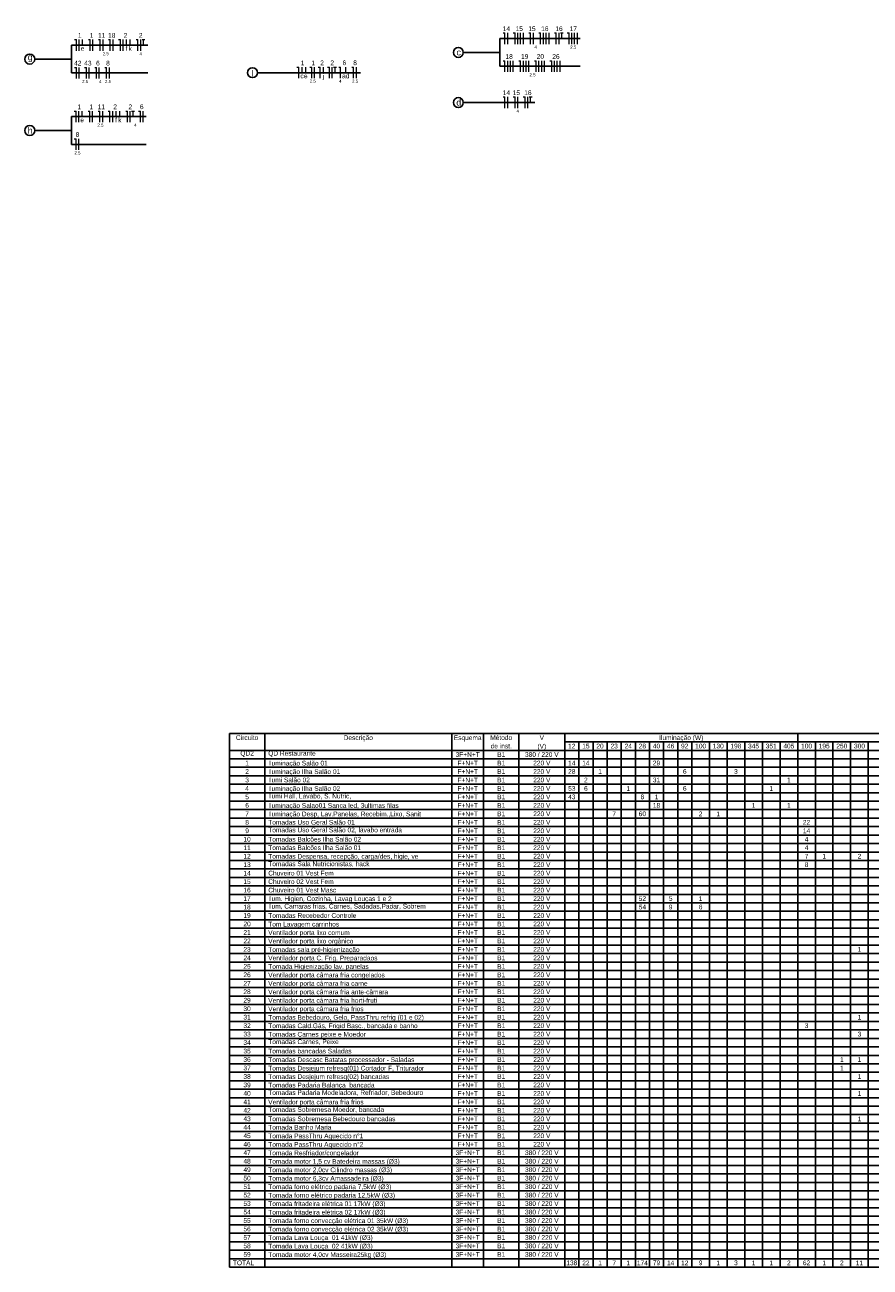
# Model space of a CAD drawing. Header units: millimetres. Extents: x 7 to 269, y 1 to 169.
# Tile 94 of 115: x 91 to 110, y 1 to 29. Entities that reach past the tile are written whole.
import ezdxf

# ---------------------------------------------------------------- set-up
doc = ezdxf.new("R2010")
doc.units = ezdxf.units.MM
doc.header["$MEASUREMENT"] = 0
for name, color, linetype, lineweight in [('Fiação - Marco Polo', 3, 'Continuous', 9), ('Layout 01 - Marco Polo', 152, 'Continuous', 25), ('Linha de Chamada - Marco Polo', 1, 'Continuous', 25), ('Textos - Marco Polo', 143, 'Continuous', 25)]:
    doc.layers.add(name, color=color, linetype=linetype, lineweight=lineweight)
doc.styles.add('Arial', font='arial.ttf')

msp = doc.modelspace()

# ---------------------------------------------------------------- linework, layer by layer
at = {"layer": 'Fiação - Marco Polo'}
for p, q in [((101.633, 28.916), (101.675, 28.916)), ((101.675, 28.666), (101.675, 28.916)), ((101.738, 28.666), (101.738, 28.916)), ((101.86, 28.916), (101.901, 28.916)), ((101.901, 28.666), (101.901, 28.916)), ((101.964, 28.666), (101.964, 28.916)), ((102.026, 28.666), (102.026, 28.916)), ((102.089, 28.666), (102.089, 28.916)), ((102.211, 28.916), (102.252, 28.916)), ((102.252, 28.666), (102.252, 28.916)), ((102.315, 28.666), (102.315, 28.916)), ((102.437, 28.916), (102.478, 28.916)), ((102.478, 28.666), (102.478, 28.916)), ((102.541, 28.666), (102.541, 28.916)), ((102.603, 28.666), (102.603, 28.916)), ((102.666, 28.666), (102.666, 28.916)), ((102.788, 28.916), (102.83, 28.916)), ((102.83, 28.666), (102.83, 28.916)), ((102.892, 28.666), (102.892, 28.916)), ((102.921, 28.916), (102.988, 28.916)), ((102.955, 28.791), (102.955, 28.916)), ((103.077, 28.916), (103.118, 28.916)), ((103.118, 28.666), (103.118, 28.916)), ((103.181, 28.666), (103.181, 28.916)), ((103.243, 28.666), (103.243, 28.916)), ((103.306, 28.666), (103.306, 28.916)), ((91.99, 28.766), (92.032, 28.766)), ((92.032, 28.516), (92.032, 28.766)), ((92.095, 28.516), (92.095, 28.766)), ((92.168, 28.641), (92.168, 28.766)), ((92.301, 28.766), (92.343, 28.766)), ((92.343, 28.516), (92.343, 28.766)), ((92.405, 28.516), (92.405, 28.766)), ((92.527, 28.766), (92.569, 28.766)), ((92.569, 28.516), (92.569, 28.766)), ((92.632, 28.516), (92.632, 28.766)), ((92.754, 28.766), (92.795, 28.766)), ((92.795, 28.516), (92.795, 28.766)), ((92.858, 28.516), (92.858, 28.766)), ((92.98, 28.766), (93.021, 28.766)), ((93.021, 28.516), (93.021, 28.766)), ((93.084, 28.516), (93.084, 28.766)), ((93.157, 28.641), (93.157, 28.766)), ((93.242, 28.641), (93.242, 28.766)), ((93.375, 28.766), (93.417, 28.766)), ((93.417, 28.516), (93.417, 28.766)), ((93.479, 28.516), (93.479, 28.766)), ((93.509, 28.766), (93.575, 28.766)), ((93.542, 28.641), (93.542, 28.766)), ((101.633, 28.291), (101.675, 28.291)), ((101.675, 28.041), (101.675, 28.291)), ((101.738, 28.041), (101.738, 28.291)), ((101.8, 28.041), (101.8, 28.291)), ((101.863, 28.041), (101.863, 28.291)), ((101.985, 28.291), (102.026, 28.291)), ((102.026, 28.041), (102.026, 28.291)), ((102.089, 28.041), (102.089, 28.291)), ((102.151, 28.041), (102.151, 28.291)), ((102.214, 28.041), (102.214, 28.291)), ((102.336, 28.291), (102.377, 28.291)), ((102.377, 28.041), (102.377, 28.291)), ((102.44, 28.041), (102.44, 28.291)), ((102.502, 28.041), (102.502, 28.291)), ((102.565, 28.041), (102.565, 28.291)), ((102.687, 28.291), (102.728, 28.291)), ((102.728, 28.041), (102.728, 28.291)), ((102.791, 28.041), (102.791, 28.291)), ((102.853, 28.041), (102.853, 28.291)), ((102.916, 28.041), (102.916, 28.291)), ((91.99, 28.141), (92.032, 28.141)), ((92.032, 27.891), (92.032, 28.141)), ((92.095, 27.891), (92.095, 28.141)), ((92.217, 28.141), (92.258, 28.141)), ((92.258, 27.891), (92.258, 28.141)), ((92.321, 27.891), (92.321, 28.141)), ((92.443, 28.141), (92.484, 28.141)), ((92.484, 27.891), (92.484, 28.141)), ((92.547, 27.891), (92.547, 28.141)), ((92.669, 28.141), (92.711, 28.141)), ((92.711, 27.891), (92.711, 28.141)), ((92.773, 27.891), (92.773, 28.141)), ((96.993, 28.148), (97.034, 28.148)), ((97.034, 27.898), (97.034, 28.148)), ((97.108, 28.023), (97.108, 28.148)), ((97.193, 28.023), (97.193, 28.148)), ((97.287, 28.148), (97.329, 28.148)), ((97.329, 27.898), (97.329, 28.148)), ((97.391, 27.898), (97.391, 28.148)), ((97.475, 28.148), (97.516, 28.148)), ((97.516, 27.898), (97.516, 28.148)), ((97.59, 28.023), (97.59, 28.148)), ((97.684, 28.148), (97.726, 28.148)), ((97.726, 27.898), (97.726, 28.148)), ((97.788, 27.898), (97.788, 28.148)), ((97.818, 28.148), (97.884, 28.148)), ((97.851, 28.023), (97.851, 28.148)), ((97.934, 28.148), (97.976, 28.148)), ((97.976, 27.898), (97.976, 28.148)), ((98.092, 28.023), (98.092, 28.148)), ((98.229, 28.148), (98.27, 28.148)), ((98.27, 27.898), (98.27, 28.148)), ((98.333, 27.898), (98.333, 28.148)), ((101.633, 27.476), (101.675, 27.476)), ((101.675, 27.226), (101.675, 27.476)), ((101.738, 27.226), (101.738, 27.476)), ((101.86, 27.476), (101.901, 27.476)), ((101.901, 27.226), (101.901, 27.476)), ((101.964, 27.226), (101.964, 27.476)), ((102.086, 27.476), (102.127, 27.476)), ((102.127, 27.226), (102.127, 27.476)), ((102.19, 27.226), (102.19, 27.476)), ((102.219, 27.476), (102.286, 27.476)), ((102.252, 27.351), (102.252, 27.476)), ((91.982, 27.159), (92.024, 27.159)), ((92.024, 26.909), (92.024, 27.159)), ((92.086, 26.909), (92.086, 27.159)), ((92.16, 27.034), (92.16, 27.159)), ((92.293, 27.159), (92.335, 27.159)), ((92.335, 26.909), (92.335, 27.159)), ((92.397, 26.909), (92.397, 27.159)), ((92.519, 27.159), (92.561, 27.159)), ((92.561, 26.909), (92.561, 27.159)), ((92.623, 26.909), (92.623, 27.159)), ((92.745, 27.159), (92.787, 27.159)), ((92.787, 26.909), (92.787, 27.159)), ((92.849, 26.909), (92.849, 27.159)), ((92.923, 27.034), (92.923, 27.159)), ((93.008, 27.034), (93.008, 27.159)), ((93.141, 27.159), (93.182, 27.159)), ((93.182, 26.909), (93.182, 27.159)), ((93.245, 26.909), (93.245, 27.159)), ((93.274, 27.159), (93.341, 27.159)), ((93.307, 27.034), (93.307, 27.159)), ((93.429, 27.159), (93.471, 27.159)), ((93.471, 26.909), (93.471, 27.159)), ((93.533, 26.909), (93.533, 27.159)), ((91.982, 26.534), (92.024, 26.534)), ((92.024, 26.284), (92.024, 26.534)), ((92.086, 26.284), (92.086, 26.534))]:
    msp.add_line(p, q, dxfattribs=at)
at = {"layer": 'Layout 01 - Marco Polo', "linetype": 'Continuous'}
for p, q in [((95.475, 13.158), (128.833, 13.158)), ((95.475, 13.158), (95.475, 1.339)), ((96.269, 13.158), (96.269, 1.339)), ((100.479, 13.158), (100.479, 1.339)), ((101.193, 13.158), (101.193, 1.339)), ((101.988, 13.158), (101.988, 1.339)), ((103.02, 13.158), (103.02, 1.339)), ((108.262, 13.158), (108.262, 1.339)), ((103.02, 12.967), (108.262, 12.967)), ((103.338, 12.967), (103.338, 1.339)), ((103.656, 12.967), (103.656, 1.339)), ((103.973, 12.967), (103.973, 1.339)), ((104.291, 12.967), (104.291, 1.339)), ((104.609, 12.967), (104.609, 1.339)), ((104.926, 12.967), (104.926, 1.339)), ((105.244, 12.967), (105.244, 1.339)), ((105.562, 12.967), (105.562, 1.339)), ((105.879, 12.967), (105.879, 1.339)), ((106.276, 12.967), (106.276, 1.339)), ((106.674, 12.967), (106.674, 1.339)), ((107.071, 12.967), (107.071, 1.339)), ((107.468, 12.967), (107.468, 1.339)), ((107.865, 12.967), (107.865, 1.339)), ((108.262, 12.967), (118.508, 12.967)), ((108.659, 12.967), (108.659, 1.339)), ((109.056, 12.967), (109.056, 1.339)), ((109.453, 12.967), (109.453, 1.339)), ((109.851, 12.967), (109.851, 1.339)), ((95.475, 12.776), (128.833, 12.776)), ((95.475, 12.586), (128.833, 12.586)), ((95.475, 12.395), (128.833, 12.395)), ((95.475, 12.205), (128.833, 12.205)), ((95.475, 12.014), (128.833, 12.014)), ((95.475, 11.823), (128.833, 11.823)), ((95.475, 11.633), (128.833, 11.633)), ((95.475, 11.442), (128.833, 11.442)), ((95.475, 11.251), (128.833, 11.251)), ((95.475, 11.061), (128.833, 11.061)), ((95.475, 10.87), (128.833, 10.87)), ((95.475, 10.68), (128.833, 10.68)), ((95.475, 10.489), (128.833, 10.489)), ((95.475, 10.298), (128.833, 10.298)), ((95.475, 10.108), (128.833, 10.108)), ((95.475, 9.917), (128.833, 9.917)), ((95.475, 9.727), (128.833, 9.727)), ((95.475, 9.536), (128.833, 9.536)), ((95.475, 9.345), (128.833, 9.345)), ((95.475, 9.155), (128.833, 9.155)), ((95.475, 8.964), (128.833, 8.964)), ((95.475, 8.773), (128.833, 8.773)), ((95.475, 8.583), (128.833, 8.583)), ((95.475, 8.392), (128.833, 8.392)), ((95.475, 8.202), (128.833, 8.202)), ((95.475, 8.011), (128.833, 8.011)), ((95.475, 7.82), (128.833, 7.82)), ((95.475, 7.63), (128.833, 7.63)), ((95.475, 7.439), (128.833, 7.439)), ((95.475, 7.248), (128.833, 7.248)), ((95.475, 7.058), (128.833, 7.058)), ((95.475, 6.867), (128.833, 6.867)), ((95.475, 6.677), (128.833, 6.677)), ((95.475, 6.486), (128.833, 6.486)), ((95.475, 6.295), (128.833, 6.295)), ((95.475, 6.105), (128.833, 6.105)), ((95.475, 5.914), (128.833, 5.914)), ((95.475, 5.723), (128.833, 5.723)), ((95.475, 5.533), (128.833, 5.533)), ((95.475, 5.342), (128.833, 5.342)), ((95.475, 5.152), (128.833, 5.152)), ((95.475, 4.961), (128.833, 4.961)), ((95.475, 4.77), (128.833, 4.77)), ((95.475, 4.58), (128.833, 4.58)), ((95.475, 4.389), (128.833, 4.389)), ((95.475, 4.199), (128.833, 4.199)), ((95.475, 4.008), (128.833, 4.008)), ((95.475, 3.817), (128.833, 3.817)), ((95.475, 3.627), (128.833, 3.627)), ((95.475, 3.436), (128.833, 3.436)), ((95.475, 3.245), (128.833, 3.245)), ((95.475, 3.055), (128.833, 3.055)), ((95.475, 2.864), (128.833, 2.864)), ((95.475, 2.674), (128.833, 2.674)), ((95.475, 2.483), (128.833, 2.483)), ((95.475, 2.292), (128.833, 2.292)), ((95.475, 2.102), (128.833, 2.102)), ((95.475, 1.911), (128.833, 1.911)), ((95.475, 1.72), (128.833, 1.72)), ((95.475, 1.53), (128.833, 1.53)), ((95.475, 1.339), (128.833, 1.339)), ((95.475, 1.149), (95.475, 1.339)), ((95.475, 1.149), (95.475, 1.339)), ((95.475, 1.149), (128.833, 1.149)), ((96.269, 1.149), (96.269, 1.339)), ((100.479, 1.149), (100.479, 1.339)), ((101.193, 1.149), (101.193, 1.339)), ((101.988, 1.149), (101.988, 1.339)), ((103.02, 1.149), (103.02, 1.339)), ((103.338, 1.149), (103.338, 1.339)), ((103.656, 1.149), (103.656, 1.339)), ((103.973, 1.149), (103.973, 1.339)), ((104.291, 1.149), (104.291, 1.339)), ((104.609, 1.149), (104.609, 1.339)), ((104.926, 1.149), (104.926, 1.339)), ((105.244, 1.149), (105.244, 1.339)), ((105.562, 1.149), (105.562, 1.339)), ((105.879, 1.149), (105.879, 1.339)), ((106.276, 1.149), (106.276, 1.339)), ((106.674, 1.149), (106.674, 1.339)), ((107.071, 1.149), (107.071, 1.339)), ((107.468, 1.149), (107.468, 1.339)), ((107.865, 1.149), (107.865, 1.339)), ((108.262, 1.149), (108.262, 1.339)), ((108.659, 1.149), (108.659, 1.339)), ((109.056, 1.149), (109.056, 1.339)), ((109.453, 1.149), (109.453, 1.339)), ((109.851, 1.149), (109.851, 1.339))]:
    msp.add_line(p, q, dxfattribs=at)
at = {"layer": 'Linha de Chamada - Marco Polo'}
for p, q in [((101.562, 28.791), (103.368, 28.791)), ((101.562, 28.791), (101.562, 28.166)), ((91.92, 28.641), (93.638, 28.641)), ((91.92, 28.641), (91.92, 28.016)), ((91.095, 28.329), (91.92, 28.329)), ((100.738, 28.478), (101.562, 28.478)), ((91.92, 28.016), (93.638, 28.016)), ((96.105, 28.023), (96.93, 28.023)), ((96.93, 28.023), (98.425, 28.023)), ((101.562, 28.166), (103.368, 28.166)), ((100.738, 27.351), (101.562, 27.351)), ((101.562, 27.351), (102.348, 27.351)), ((91.92, 27.034), (93.605, 27.034)), ((91.92, 27.034), (91.92, 26.409)), ((91.095, 26.722), (91.92, 26.722)), ((91.92, 26.409), (93.605, 26.409))]:
    msp.add_line(p, q, dxfattribs=at)
for centre in [(100.626, 28.478), (90.983, 28.329), (95.994, 28.023), (100.626, 27.351), (90.983, 26.722)]:
    msp.add_circle(centre, 0.112, dxfattribs=at)

# ---------------------------------------------------------------- texts
at = {"layer": 'Fiação - Marco Polo', "attachment_point": 8, "line_spacing_factor": 0.798, "style": 'Arial'}
for s, insert, char_height, width in [('14', (101.706, 28.958), 0.1059, 0.25416), ('15', (101.995, 28.958), 0.1059, 0.25416), ('15', (102.283, 28.958), 0.1059, 0.25416), ('16', (102.572, 28.958), 0.1059, 0.25416), ('16', (102.892, 28.958), 0.1059, 0.25416), ('17', (103.212, 28.958), 0.1059, 0.25416), ('1', (92.106, 28.809), 0.106, 0.12708), ('1', (92.374, 28.809), 0.106, 0.12708), ('11', (92.6, 28.809), 0.1059, 0.25416), ('18', (92.827, 28.809), 0.1059, 0.25416), ('2', (93.137, 28.809), 0.106, 0.12708), ('2', (93.479, 28.809), 0.106, 0.12708), ('e', (92.168, 28.515), 0.106, 0.12708), ('f', (93.157, 28.515), 0.106, 0.12708), ('k', (93.242, 28.515), 0.106, 0.12708), ('4', (102.365, 28.564), 0.0706, 0.08472), ('2.5', (103.212, 28.564), 0.0706, 0.25416), ('42', (92.063, 28.184), 0.1059, 0.25416), ('43', (92.29, 28.184), 0.1059, 0.25416), ('6', (92.516, 28.184), 0.106, 0.12708), ('2.5', (92.693, 28.414), 0.0706, 0.25416), ('8', (92.742, 28.184), 0.106, 0.12708), ('4', (93.479, 28.414), 0.0706, 0.08472), ('1', (97.119, 28.191), 0.106, 0.12708), ('1', (97.36, 28.191), 0.106, 0.12708), ('2', (97.559, 28.191), 0.106, 0.12708), ('2', (97.788, 28.191), 0.106, 0.12708), ('6', (98.061, 28.191), 0.106, 0.12708), ('8', (98.302, 28.191), 0.106, 0.12708), ('18', (101.769, 28.333), 0.1059, 0.25416), ('19', (102.12, 28.333), 0.1059, 0.25416), ('20', (102.471, 28.333), 0.1059, 0.25416), ('26', (102.822, 28.333), 0.1059, 0.25416), ('c', (97.108, 27.896), 0.106, 0.12708), ('e', (97.193, 27.896), 0.106, 0.12708), ('j', (97.59, 27.861), 0.106, 0.12708), ('ad', (98.092, 27.896), 0.1059, 0.25416), ('2.5', (102.295, 27.939), 0.0706, 0.25416), ('2.5', (92.227, 27.789), 0.0706, 0.25416), ('4', (92.566, 27.789), 0.0706, 0.08472), ('2.5', (92.742, 27.789), 0.0706, 0.25416), ('2.5', (97.349, 27.796), 0.0706, 0.25416), ('4', (97.967, 27.796), 0.0706, 0.08472), ('2.5', (98.302, 27.796), 0.0706, 0.25416), ('14', (101.706, 27.518), 0.1059, 0.25416), ('15', (101.932, 27.518), 0.1059, 0.25416), ('16', (102.19, 27.518), 0.1059, 0.25416), ('1', (92.097, 27.202), 0.106, 0.12708), ('1', (92.366, 27.202), 0.106, 0.12708), ('11', (92.592, 27.202), 0.1059, 0.25416), ('2', (92.903, 27.202), 0.106, 0.12708), ('2', (93.245, 27.202), 0.106, 0.12708), ('6', (93.502, 27.202), 0.106, 0.12708), ('4', (101.963, 27.124), 0.0706, 0.08472), ('e', (92.16, 26.907), 0.106, 0.12708), ('2.5', (92.572, 26.807), 0.0706, 0.25416), ('f', (92.923, 26.907), 0.106, 0.12708), ('k', (93.008, 26.907), 0.106, 0.12708), ('4', (93.358, 26.807), 0.0706, 0.08472), ('8', (92.055, 26.577), 0.106, 0.12708), ('2.5', (92.055, 26.182), 0.0706, 0.25416)]:
    msp.add_mtext(s, dxfattribs=dict(at, insert=insert, char_height=char_height, width=width))
at = {"layer": 'Linha de Chamada - Marco Polo', "char_height": 0.141, "width": 0.50832, "attachment_point": 8, "line_spacing_factor": 0.798, "style": 'Arial'}
for s, insert in [('c', (100.635, 28.41)), ('g', (90.992, 28.26)), ('l', (96, 27.938)), ('d', (100.635, 27.282)), ('h', (90.992, 26.653))]:
    msp.add_mtext(s, dxfattribs=dict(at, insert=insert))
at = {"layer": 'Textos - Marco Polo', "line_spacing_factor": 0.798, "style": 'Arial'}
for s, insert, char_height, width, attachment_point in [('Circuito', (95.872, 13.009), 0.1059, 1.01664, 8), ('Método', (101.59, 13.009), 0.1059, 0.76248, 8), ('V', (102.504, 13.009), 0.106, 0.12708, 8), ('Descrição', (98.374, 12.975), 0.1059, 1.14372, 8), ('Esquema', (100.836, 12.975), 0.1059, 0.88956, 8), ('de inst.', (101.59, 12.819), 0.1059, 1.01664, 8), ('(V)', (102.504, 12.784), 0.1059, 0.38124, 8), ('12', (103.179, 12.819), 0.1059, 0.25416, 8), ('15', (103.496, 12.819), 0.1059, 0.25416, 8), ('20', (103.814, 12.819), 0.1059, 0.25416, 8), ('23', (104.132, 12.819), 0.1059, 0.25416, 8), ('24', (104.45, 12.819), 0.1059, 0.25416, 8), ('28', (104.767, 12.819), 0.1059, 0.25416, 8), ('40', (105.085, 12.819), 0.1059, 0.25416, 8), ('Iluminação (W)', (105.641, 12.975), 0.1059, 1.77912, 8), ('46', (105.403, 12.819), 0.1059, 0.25416, 8), ('92', (105.72, 12.819), 0.1059, 0.25416, 8), ('100', (106.078, 12.819), 0.1059, 0.38124, 8), ('130', (106.475, 12.819), 0.1059, 0.38124, 8), ('198', (106.872, 12.819), 0.1059, 0.38124, 8), ('345', (107.269, 12.819), 0.1059, 0.38124, 8), ('351', (107.666, 12.819), 0.1059, 0.38124, 8), ('405', (108.063, 12.819), 0.1059, 0.38124, 8), ('100', (108.461, 12.819), 0.1059, 0.38124, 8), ('195', (108.858, 12.819), 0.1059, 0.38124, 8), ('250', (109.255, 12.819), 0.1059, 0.38124, 8), ('300', (109.652, 12.819), 0.1059, 0.38124, 8), ('QD2', (95.872, 12.628), 0.1059, 0.38124, 8), ('QD Restaurante', (96.348, 12.628), 0.1059, 1.77912, 7), ('3F+N+T', (100.836, 12.628), 0.1059, 0.76248, 8), ('B1', (101.59, 12.628), 0.1059, 0.25416, 8), ('380 / 220 V', (102.504, 12.628), 0.1059, 1.39788, 8), ('220 V', (102.504, 12.437), 0.1059, 0.6354, 8), ('29', (105.085, 12.437), 0.1059, 0.25416, 8), ('2', (95.872, 12.247), 0.106, 0.12708, 8), ('1', (95.872, 12.437), 0.106, 0.12708, 8), ('Iluminação Salão 01', (96.348, 12.403), 0.1059, 2.41452, 7), ('Iluminação Ilha Salão 01', (96.348, 12.212), 0.1059, 3.04992, 7), ('F+N+T', (100.836, 12.437), 0.1059, 0.6354, 8), ('F+N+T', (100.836, 12.247), 0.1059, 0.6354, 8), ('B1', (101.59, 12.437), 0.1059, 0.25416, 8), ('B1', (101.59, 12.247), 0.1059, 0.25416, 8), ('220 V', (102.504, 12.247), 0.1059, 0.6354, 8), ('28', (103.179, 12.247), 0.1059, 0.25416, 8), ('14', (103.179, 12.437), 0.1059, 0.25416, 8), ('14', (103.496, 12.437), 0.1059, 0.25416, 8), ('1', (103.814, 12.247), 0.106, 0.12708, 8), ('6', (105.72, 12.247), 0.106, 0.12708, 8), ('3', (106.872, 12.247), 0.106, 0.12708, 8), ('3', (95.872, 12.056), 0.106, 0.12708, 8), ('Ilumi Salão 02', (96.348, 12.056), 0.1059, 1.77912, 7), ('F+N+T', (100.836, 12.056), 0.1059, 0.6354, 8), ('B1', (101.59, 12.056), 0.1059, 0.25416, 8), ('220 V', (102.504, 12.056), 0.1059, 0.6354, 8), ('2', (103.496, 12.056), 0.106, 0.12708, 8), ('31', (105.085, 12.056), 0.1059, 0.25416, 8), ('1', (108.063, 12.056), 0.106, 0.12708, 8), ('4', (95.872, 11.865), 0.106, 0.12708, 8), ('5', (95.872, 11.675), 0.106, 0.12708, 8), ('Iluminação Ilha Salão 02', (96.348, 11.831), 0.1059, 3.04992, 7), ('Ilumi Hall, Lavabo, S. Nutric, ', (96.348, 11.675), 0.1059, 3.93948, 7), ('F+N+T', (100.836, 11.865), 0.1059, 0.6354, 8), ('F+N+T', (100.836, 11.675), 0.1059, 0.6354, 8), ('B1', (101.59, 11.865), 0.1059, 0.25416, 8), ('B1', (101.59, 11.675), 0.1059, 0.25416, 8), ('220 V', (102.504, 11.865), 0.1059, 0.6354, 8), ('220 V', (102.504, 11.675), 0.1059, 0.6354, 8), ('43', (103.179, 11.675), 0.1059, 0.25416, 8), ('53', (103.179, 11.865), 0.1059, 0.25416, 8), ('6', (103.496, 11.865), 0.106, 0.12708, 8), ('1', (104.45, 11.865), 0.106, 0.12708, 8), ('8', (104.767, 11.675), 0.106, 0.12708, 8), ('1', (105.085, 11.675), 0.106, 0.12708, 8), ('6', (105.72, 11.865), 0.106, 0.12708, 8), ('1', (107.666, 11.865), 0.106, 0.12708, 8), ('6', (95.872, 11.484), 0.106, 0.12708, 8), ('Iluminação Salao01 Sanca led, 3ultimas filas', (96.348, 11.45), 0.1059, 5.59152, 7), ('F+N+T', (100.836, 11.484), 0.1059, 0.6354, 8), ('B1', (101.59, 11.484), 0.1059, 0.25416, 8), ('220 V', (102.504, 11.484), 0.1059, 0.6354, 8), ('18', (105.085, 11.484), 0.1059, 0.25416, 8), ('1', (107.269, 11.484), 0.106, 0.12708, 8), ('1', (108.063, 11.484), 0.106, 0.12708, 8), ('8', (95.872, 11.103), 0.106, 0.12708, 8), ('7', (95.872, 11.294), 0.106, 0.12708, 8), ('Tomadas Uso Geral Salão 01', (96.348, 11.103), 0.1059, 3.30408, 7), ('Iluminação Desp, Lav.Panelas, Recebim.,Lixo, Sanit', (96.348, 11.259), 0.1059, 6.354, 7), ('F+N+T', (100.836, 11.294), 0.1059, 0.6354, 8), ('F+N+T', (100.836, 11.103), 0.1059, 0.6354, 8), ('B1', (101.59, 11.294), 0.1059, 0.25416, 8), ('B1', (101.59, 11.103), 0.1059, 0.25416, 8), ('220 V', (102.504, 11.294), 0.1059, 0.6354, 8), ('220 V', (102.504, 11.103), 0.1059, 0.6354, 8), ('7', (104.132, 11.294), 0.106, 0.12708, 8), ('60', (104.767, 11.294), 0.1059, 0.25416, 8), ('2', (106.078, 11.294), 0.106, 0.12708, 8), ('1', (106.475, 11.294), 0.106, 0.12708, 8), ('22', (108.461, 11.103), 0.1059, 0.25416, 8), ('9', (95.872, 10.912), 0.106, 0.12708, 8), ('Tomadas Uso Geral Salão 02, lavabo entrada', (96.348, 10.912), 0.1059, 5.33736, 7), ('F+N+T', (100.836, 10.912), 0.1059, 0.6354, 8), ('B1', (101.59, 10.912), 0.1059, 0.25416, 8), ('220 V', (102.504, 10.912), 0.1059, 0.6354, 8), ('14', (108.461, 10.912), 0.1059, 0.25416, 8), ('10', (95.872, 10.722), 0.1059, 0.25416, 8), ('11', (95.872, 10.531), 0.1059, 0.25416, 8), ('Tomadas Balcões Ilha Salão 02', (96.348, 10.722), 0.1059, 3.68532, 7), ('Tomadas Balcões Ilha Salão 01', (96.348, 10.531), 0.1059, 3.68532, 7), ('F+N+T', (100.836, 10.722), 0.1059, 0.6354, 8), ('F+N+T', (100.836, 10.531), 0.1059, 0.6354, 8), ('B1', (101.59, 10.722), 0.1059, 0.25416, 8), ('B1', (101.59, 10.531), 0.1059, 0.25416, 8), ('220 V', (102.504, 10.722), 0.1059, 0.6354, 8), ('220 V', (102.504, 10.531), 0.1059, 0.6354, 8), ('4', (108.461, 10.722), 0.106, 0.12708, 8), ('4', (108.461, 10.531), 0.106, 0.12708, 8), ('12', (95.872, 10.341), 0.1059, 0.25416, 8), ('Tomadas Despensa, recepção, carga/des, higie, ve', (96.348, 10.306), 0.1059, 6.09984, 7), ('F+N+T', (100.836, 10.341), 0.1059, 0.6354, 8), ('B1', (101.59, 10.341), 0.1059, 0.25416, 8), ('220 V', (102.504, 10.341), 0.1059, 0.6354, 8), ('7', (108.461, 10.341), 0.106, 0.12708, 8), ('1', (108.858, 10.341), 0.106, 0.12708, 8), ('2', (109.652, 10.341), 0.106, 0.12708, 8), ('13', (95.872, 10.15), 0.1059, 0.25416, 8), ('14', (95.872, 9.959), 0.1059, 0.25416, 8), ('Tomadas Sala Nutricionistas, hack', (96.348, 10.15), 0.1059, 4.19364, 7), ('Chuveiro 01 Vest Fem', (96.348, 9.959), 0.1059, 2.5416, 7), ('F+N+T', (100.836, 10.15), 0.1059, 0.6354, 8), ('F+N+T', (100.836, 9.959), 0.1059, 0.6354, 8), ('B1', (101.59, 10.15), 0.1059, 0.25416, 8), ('B1', (101.59, 9.959), 0.1059, 0.25416, 8), ('220 V', (102.504, 10.15), 0.1059, 0.6354, 8), ('220 V', (102.504, 9.959), 0.1059, 0.6354, 8), ('8', (108.461, 10.15), 0.106, 0.12708, 8), ('15', (95.872, 9.769), 0.1059, 0.25416, 8), ('Chuveiro 02 Vest Fem', (96.348, 9.769), 0.1059, 2.5416, 7), ('F+N+T', (100.836, 9.769), 0.1059, 0.6354, 8), ('B1', (101.59, 9.769), 0.1059, 0.25416, 8), ('220 V', (102.504, 9.769), 0.1059, 0.6354, 8), ('16', (95.872, 9.578), 0.1059, 0.25416, 8), ('17', (95.872, 9.387), 0.1059, 0.25416, 8), ('Chuveiro 01 Vest Masc', (96.348, 9.578), 0.1059, 2.66868, 7), ('F+N+T', (100.836, 9.578), 0.1059, 0.6354, 8), ('F+N+T', (100.836, 9.387), 0.1059, 0.6354, 8), ('B1', (101.59, 9.578), 0.1059, 0.25416, 8), ('B1', (101.59, 9.387), 0.1059, 0.25416, 8), ('220 V', (102.504, 9.578), 0.1059, 0.6354, 8), ('220 V', (102.504, 9.387), 0.1059, 0.6354, 8), ('52', (104.767, 9.387), 0.1059, 0.25416, 8), ('5', (105.403, 9.387), 0.106, 0.12708, 8), ('1', (106.078, 9.387), 0.106, 0.12708, 8), ('18', (95.872, 9.197), 0.1059, 0.25416, 8), ('Ilum. Higien, Cozinha, Lavag Louças 1 e 2', (96.348, 9.353), 0.1059, 5.21028, 7), ('Ilum, Camaras frias, Carnes, Sadadas,Padar, Sobrem', (96.348, 9.197), 0.1059, 6.354, 7), ('F+N+T', (100.836, 9.197), 0.1059, 0.6354, 8), ('B1', (101.59, 9.197), 0.1059, 0.25416, 8), ('220 V', (102.504, 9.197), 0.1059, 0.6354, 8), ('54', (104.767, 9.197), 0.1059, 0.25416, 8), ('9', (105.403, 9.197), 0.106, 0.12708, 8), ('6', (106.078, 9.197), 0.106, 0.12708, 8), ('20', (95.872, 8.816), 0.1059, 0.25416, 8), ('19', (95.872, 9.006), 0.1059, 0.25416, 8), ('Tomadas Recebedor Controle', (96.348, 9.006), 0.1059, 3.30408, 7), ('F+N+T', (100.836, 9.006), 0.1059, 0.6354, 8), ('F+N+T', (100.836, 8.816), 0.1059, 0.6354, 8), ('B1', (101.59, 9.006), 0.1059, 0.25416, 8), ('B1', (101.59, 8.816), 0.1059, 0.25416, 8), ('220 V', (102.504, 9.006), 0.1059, 0.6354, 8), ('220 V', (102.504, 8.816), 0.1059, 0.6354, 8), ('21', (95.872, 8.625), 0.1059, 0.25416, 8), ('Ventilador porta lixo comum', (96.348, 8.59), 0.1059, 3.43116, 7), ('Tom Lavagem carrinhos', (96.348, 8.781), 0.1059, 2.66868, 7), ('F+N+T', (100.836, 8.625), 0.1059, 0.6354, 8), ('B1', (101.59, 8.625), 0.1059, 0.25416, 8), ('220 V', (102.504, 8.625), 0.1059, 0.6354, 8), ('22', (95.872, 8.434), 0.1059, 0.25416, 8), ('Ventilador porta lixo orgânico', (96.348, 8.4), 0.1059, 3.8124, 7), ('F+N+T', (100.836, 8.434), 0.1059, 0.6354, 8), ('B1', (101.59, 8.434), 0.1059, 0.25416, 8), ('220 V', (102.504, 8.434), 0.1059, 0.6354, 8), ('23', (95.872, 8.244), 0.1059, 0.25416, 8), ('24', (95.872, 8.053), 0.1059, 0.25416, 8), ('Ventilador porta C. Frig. Preparadaos', (96.348, 8.019), 0.1059, 4.70196, 7), ('Tomadas sala pré-higienização', (96.348, 8.209), 0.1059, 3.68532, 7), ('F+N+T', (100.836, 8.244), 0.1059, 0.6354, 8), ('F+N+T', (100.836, 8.053), 0.1059, 0.6354, 8), ('B1', (101.59, 8.244), 0.1059, 0.25416, 8), ('B1', (101.59, 8.053), 0.1059, 0.25416, 8), ('220 V', (102.504, 8.244), 0.1059, 0.6354, 8), ('220 V', (102.504, 8.053), 0.1059, 0.6354, 8), ('1', (109.652, 8.244), 0.106, 0.12708, 8), ('25', (95.872, 7.862), 0.1059, 0.25416, 8), ('Tomada Higienização lav. panelas', (96.348, 7.828), 0.1059, 4.06656, 7), ('F+N+T', (100.836, 7.862), 0.1059, 0.6354, 8), ('B1', (101.59, 7.862), 0.1059, 0.25416, 8), ('220 V', (102.504, 7.862), 0.1059, 0.6354, 8), ('26', (95.872, 7.672), 0.1059, 0.25416, 8), ('27', (95.872, 7.481), 0.1059, 0.25416, 8), ('Ventilador porta câmara fria congelados', (96.348, 7.637), 0.1059, 4.95612, 7), ('Ventilador porta câmara fria carne', (96.348, 7.447), 0.1059, 4.32072, 7), ('F+N+T', (100.836, 7.672), 0.1059, 0.6354, 8), ('F+N+T', (100.836, 7.481), 0.1059, 0.6354, 8), ('B1', (101.59, 7.672), 0.1059, 0.25416, 8), ('B1', (101.59, 7.481), 0.1059, 0.25416, 8), ('220 V', (102.504, 7.672), 0.1059, 0.6354, 8), ('220 V', (102.504, 7.481), 0.1059, 0.6354, 8), ('28', (95.872, 7.291), 0.1059, 0.25416, 8), ('Ventilador porta câmara fria ante-câmara', (96.348, 7.256), 0.1059, 5.0832, 7), ('F+N+T', (100.836, 7.291), 0.1059, 0.6354, 8), ('B1', (101.59, 7.291), 0.1059, 0.25416, 8), ('220 V', (102.504, 7.291), 0.1059, 0.6354, 8), ('30', (95.872, 6.909), 0.1059, 0.25416, 8), ('29', (95.872, 7.1), 0.1059, 0.25416, 8), ('Ventilador porta câmara fria horti-fruti', (96.348, 7.065), 0.1059, 5.0832, 7), ('Ventilador porta câmara fria frios', (96.348, 6.875), 0.1059, 4.32072, 7), ('F+N+T', (100.836, 7.1), 0.1059, 0.6354, 8), ('F+N+T', (100.836, 6.909), 0.1059, 0.6354, 8), ('B1', (101.59, 7.1), 0.1059, 0.25416, 8), ('B1', (101.59, 6.909), 0.1059, 0.25416, 8), ('220 V', (102.504, 7.1), 0.1059, 0.6354, 8), ('220 V', (102.504, 6.909), 0.1059, 0.6354, 8), ('31', (95.872, 6.719), 0.1059, 0.25416, 8), ('Tomadas Bebedouro, Gelo, PassThru refrig (01 e 02)', (96.348, 6.684), 0.1059, 6.354, 7), ('F+N+T', (100.836, 6.719), 0.1059, 0.6354, 8), ('B1', (101.59, 6.719), 0.1059, 0.25416, 8), ('220 V', (102.504, 6.719), 0.1059, 0.6354, 8), ('1', (109.652, 6.719), 0.106, 0.12708, 8), ('32', (95.872, 6.528), 0.1059, 0.25416, 8), ('33', (95.872, 6.338), 0.1059, 0.25416, 8), ('Tomadas Cald.Gás, Frigid Basc., bancada e banho', (96.348, 6.494), 0.1059, 5.97276, 7), ('Tomadas Carnes peixe e Moedor', (96.348, 6.303), 0.1059, 3.68532, 7), ('F+N+T', (100.836, 6.528), 0.1059, 0.6354, 8), ('F+N+T', (100.836, 6.338), 0.1059, 0.6354, 8), ('B1', (101.59, 6.528), 0.1059, 0.25416, 8), ('B1', (101.59, 6.338), 0.1059, 0.25416, 8), ('220 V', (102.504, 6.528), 0.1059, 0.6354, 8), ('220 V', (102.504, 6.338), 0.1059, 0.6354, 8), ('3', (108.461, 6.528), 0.106, 0.12708, 8), ('3', (109.652, 6.338), 0.106, 0.12708, 8), ('34', (95.872, 6.147), 0.1059, 0.25416, 8), ('Tomadas Carnes, Peixe', (96.348, 6.147), 0.1059, 2.66868, 7), ('F+N+T', (100.836, 6.147), 0.1059, 0.6354, 8), ('B1', (101.59, 6.147), 0.1059, 0.25416, 8), ('220 V', (102.504, 6.147), 0.1059, 0.6354, 8), ('35', (95.872, 5.956), 0.1059, 0.25416, 8), ('36', (95.872, 5.766), 0.1059, 0.25416, 8), ('Tomadas bancadas Saladas', (96.348, 5.956), 0.1059, 3.04992, 7), ('Tomadas Descasc Batatas processador - Saladas', (96.348, 5.731), 0.1059, 5.7186, 7), ('F+N+T', (100.836, 5.956), 0.1059, 0.6354, 8), ('F+N+T', (100.836, 5.766), 0.1059, 0.6354, 8), ('B1', (101.59, 5.956), 0.1059, 0.25416, 8), ('B1', (101.59, 5.766), 0.1059, 0.25416, 8), ('220 V', (102.504, 5.956), 0.1059, 0.6354, 8), ('220 V', (102.504, 5.766), 0.1059, 0.6354, 8), ('1', (109.255, 5.766), 0.106, 0.12708, 8), ('1', (109.652, 5.766), 0.106, 0.12708, 8), ('37', (95.872, 5.575), 0.1059, 0.25416, 8), ('Tomadas Desjejum refresq(01) Cortador F, Triturador', (96.348, 5.541), 0.1059, 6.48108, 7), ('F+N+T', (100.836, 5.575), 0.1059, 0.6354, 8), ('B1', (101.59, 5.575), 0.1059, 0.25416, 8), ('220 V', (102.504, 5.575), 0.1059, 0.6354, 8), ('1', (109.255, 5.575), 0.106, 0.12708, 8), ('38', (95.872, 5.384), 0.1059, 0.25416, 8), ('39', (95.872, 5.194), 0.1059, 0.25416, 8), ('Tomadas Desjejum refresq(02) bancadas', (96.348, 5.35), 0.1059, 4.70196, 7), ('F+N+T', (100.836, 5.384), 0.1059, 0.6354, 8), ('F+N+T', (100.836, 5.194), 0.1059, 0.6354, 8), ('B1', (101.59, 5.384), 0.1059, 0.25416, 8), ('B1', (101.59, 5.194), 0.1059, 0.25416, 8), ('220 V', (102.504, 5.384), 0.1059, 0.6354, 8), ('220 V', (102.504, 5.194), 0.1059, 0.6354, 8), ('1', (109.652, 5.384), 0.106, 0.12708, 8), ('40', (95.872, 5.003), 0.1059, 0.25416, 8), ('Tomadas Padaria Balança  bancada', (96.348, 5.159), 0.1059, 4.06656, 7), ('Tomadas Padaria Modeladora, Refriador, Bebedouro', (96.348, 5.003), 0.1059, 6.09984, 7), ('F+N+T', (100.836, 5.003), 0.1059, 0.6354, 8), ('B1', (101.59, 5.003), 0.1059, 0.25416, 8), ('220 V', (102.504, 5.003), 0.1059, 0.6354, 8), ('1', (109.652, 5.003), 0.106, 0.12708, 8), ('41', (95.872, 4.813), 0.1059, 0.25416, 8), ('42', (95.872, 4.622), 0.1059, 0.25416, 8), ('Ventilador porta câmara fria frios', (96.348, 4.778), 0.1059, 4.32072, 7), ('Tomadas Sobremesa Moedor, bancada', (96.348, 4.622), 0.1059, 4.19364, 7), ('F+N+T', (100.836, 4.813), 0.1059, 0.6354, 8), ('F+N+T', (100.836, 4.622), 0.1059, 0.6354, 8), ('B1', (101.59, 4.813), 0.1059, 0.25416, 8), ('B1', (101.59, 4.622), 0.1059, 0.25416, 8), ('220 V', (102.504, 4.813), 0.1059, 0.6354, 8), ('220 V', (102.504, 4.622), 0.1059, 0.6354, 8), ('43', (95.872, 4.431), 0.1059, 0.25416, 8), ('Tomadas Sobremesa Bebedouro bancadas', (96.348, 4.431), 0.1059, 4.57488, 7), ('F+N+T', (100.836, 4.431), 0.1059, 0.6354, 8), ('B1', (101.59, 4.431), 0.1059, 0.25416, 8), ('220 V', (102.504, 4.431), 0.1059, 0.6354, 8), ('1', (109.652, 4.431), 0.106, 0.12708, 8), ('44', (95.872, 4.241), 0.1059, 0.25416, 8), ('Tomada Banho Maria', (96.348, 4.241), 0.1059, 2.28744, 7), ('F+N+T', (100.836, 4.241), 0.1059, 0.6354, 8), ('B1', (101.59, 4.241), 0.1059, 0.25416, 8), ('220 V', (102.504, 4.241), 0.1059, 0.6354, 8), ('45', (95.872, 4.05), 0.1059, 0.25416, 8), ('46', (95.872, 3.859), 0.1059, 0.25416, 8), ('Tomada PassThru Aquecido n%%d1', (96.348, 4.016), 0.1059, 3.55824, 7), ('Tomada PassThru Aquecido n%%d2', (96.348, 3.825), 0.1059, 3.55824, 7), ('F+N+T', (100.836, 4.05), 0.1059, 0.6354, 8), ('F+N+T', (100.836, 3.859), 0.1059, 0.6354, 8), ('B1', (101.59, 4.05), 0.1059, 0.25416, 8), ('B1', (101.59, 3.859), 0.1059, 0.25416, 8), ('220 V', (102.504, 4.05), 0.1059, 0.6354, 8), ('220 V', (102.504, 3.859), 0.1059, 0.6354, 8), ('47', (95.872, 3.669), 0.1059, 0.25416, 8), ('Tomada Resfriador/congelador ', (96.348, 3.634), 0.1059, 3.68532, 7), ('3F+N+T', (100.836, 3.669), 0.1059, 0.76248, 8), ('B1', (101.59, 3.669), 0.1059, 0.25416, 8), ('380 / 220 V', (102.504, 3.669), 0.1059, 1.39788, 8), ('48', (95.872, 3.478), 0.1059, 0.25416, 8), ('49', (95.872, 3.288), 0.1059, 0.25416, 8), ('Tomada motor 1,5 cv Batedeira massas (%%c3)', (96.348, 3.444), 0.1059, 5.21028, 7), ('Tomada motor 2,0cv Cilindro massas (%%c3)', (96.348, 3.253), 0.1059, 4.95612, 7), ('3F+N+T', (100.836, 3.478), 0.1059, 0.76248, 8), ('3F+N+T', (100.836, 3.288), 0.1059, 0.76248, 8), ('B1', (101.59, 3.478), 0.1059, 0.25416, 8), ('B1', (101.59, 3.288), 0.1059, 0.25416, 8), ('380 / 220 V', (102.504, 3.478), 0.1059, 1.39788, 8), ('380 / 220 V', (102.504, 3.288), 0.1059, 1.39788, 8), ('50', (95.872, 3.097), 0.1059, 0.25416, 8), ('Tomada motor 6,3cv Amassadeira (%%c3)', (96.348, 3.062), 0.1059, 4.4478, 7), ('3F+N+T', (100.836, 3.097), 0.1059, 0.76248, 8), ('B1', (101.59, 3.097), 0.1059, 0.25416, 8), ('380 / 220 V', (102.504, 3.097), 0.1059, 1.39788, 8), ('51', (95.872, 2.906), 0.1059, 0.25416, 8), ('52', (95.872, 2.716), 0.1059, 0.25416, 8), ('Tomada forno elétrico padaria 7,5kW (%%c3)', (96.348, 2.872), 0.1059, 5.0832, 7), ('Tomada forno elétrico padaria 12,5kW (%%c3)', (96.348, 2.681), 0.1059, 5.21028, 7), ('3F+N+T', (100.836, 2.906), 0.1059, 0.76248, 8), ('3F+N+T', (100.836, 2.716), 0.1059, 0.76248, 8), ('B1', (101.59, 2.906), 0.1059, 0.25416, 8), ('B1', (101.59, 2.716), 0.1059, 0.25416, 8), ('380 / 220 V', (102.504, 2.906), 0.1059, 1.39788, 8), ('380 / 220 V', (102.504, 2.716), 0.1059, 1.39788, 8), ('53', (95.872, 2.525), 0.1059, 0.25416, 8), ('Tomada fritadeira elétrica 01 17kW (%%c3)', (96.348, 2.491), 0.1059, 4.95612, 7), ('3F+N+T', (100.836, 2.525), 0.1059, 0.76248, 8), ('B1', (101.59, 2.525), 0.1059, 0.25416, 8), ('380 / 220 V', (102.504, 2.525), 0.1059, 1.39788, 8), ('54', (95.872, 2.334), 0.1059, 0.25416, 8), ('55', (95.872, 2.144), 0.1059, 0.25416, 8), ('Tomada fritadeira elétrica 02 17kW (%%c3)', (96.348, 2.3), 0.1059, 4.95612, 7), ('Tomada forno convecção elétrica 01 35kW (%%c3)', (96.348, 2.109), 0.1059, 5.59152, 7), ('3F+N+T', (100.836, 2.334), 0.1059, 0.76248, 8), ('3F+N+T', (100.836, 2.144), 0.1059, 0.76248, 8), ('B1', (101.59, 2.334), 0.1059, 0.25416, 8), ('B1', (101.59, 2.144), 0.1059, 0.25416, 8), ('380 / 220 V', (102.504, 2.334), 0.1059, 1.39788, 8), ('380 / 220 V', (102.504, 2.144), 0.1059, 1.39788, 8), ('56', (95.872, 1.953), 0.1059, 0.25416, 8), ('Tomada forno convecção elétrica 02 35kW (%%c3)', (96.348, 1.919), 0.1059, 5.59152, 7), ('3F+N+T', (100.836, 1.953), 0.1059, 0.76248, 8), ('B1', (101.59, 1.953), 0.1059, 0.25416, 8), ('380 / 220 V', (102.504, 1.953), 0.1059, 1.39788, 8), ('57', (95.872, 1.763), 0.1059, 0.25416, 8), ('58', (95.872, 1.572), 0.1059, 0.25416, 8), ('Tomada Lava Louça  01 41kW (%%c3)', (96.348, 1.728), 0.1059, 3.93948, 7), ('Tomada Lava Louça  02 41kW (%%c3)', (96.348, 1.537), 0.1059, 3.93948, 7), ('3F+N+T', (100.836, 1.763), 0.1059, 0.76248, 8), ('3F+N+T', (100.836, 1.572), 0.1059, 0.76248, 8), ('B1', (101.59, 1.763), 0.1059, 0.25416, 8), ('B1', (101.59, 1.572), 0.1059, 0.25416, 8), ('380 / 220 V', (102.504, 1.763), 0.1059, 1.39788, 8), ('380 / 220 V', (102.504, 1.572), 0.1059, 1.39788, 8), ('59', (95.872, 1.381), 0.1059, 0.25416, 8), ('Tomada motor 4,0cv Masseira25kg (%%c3)', (96.348, 1.347), 0.1059, 4.57488, 7), ('3F+N+T', (100.836, 1.381), 0.1059, 0.76248, 8), ('B1', (101.59, 1.381), 0.1059, 0.25416, 8), ('380 / 220 V', (102.504, 1.381), 0.1059, 1.39788, 8), ('TOTAL', (95.554, 1.191), 0.1059, 0.6354, 7), ('138', (103.179, 1.191), 0.1059, 0.38124, 8), ('22', (103.496, 1.191), 0.1059, 0.25416, 8), ('1', (103.814, 1.191), 0.106, 0.12708, 8), ('7', (104.132, 1.191), 0.106, 0.12708, 8), ('1', (104.45, 1.191), 0.106, 0.12708, 8), ('174', (104.767, 1.191), 0.1059, 0.38124, 8), ('79', (105.085, 1.191), 0.1059, 0.25416, 8), ('14', (105.403, 1.191), 0.1059, 0.25416, 8), ('12', (105.72, 1.191), 0.1059, 0.25416, 8), ('9', (106.078, 1.191), 0.106, 0.12708, 8), ('1', (106.475, 1.191), 0.106, 0.12708, 8), ('3', (106.872, 1.191), 0.106, 0.12708, 8), ('1', (107.269, 1.191), 0.106, 0.12708, 8), ('1', (107.666, 1.191), 0.106, 0.12708, 8), ('2', (108.063, 1.191), 0.106, 0.12708, 8), ('62', (108.461, 1.191), 0.1059, 0.25416, 8), ('1', (108.858, 1.191), 0.106, 0.12708, 8), ('2', (109.255, 1.191), 0.106, 0.12708, 8), ('11', (109.652, 1.191), 0.1059, 0.25416, 8)]:
    msp.add_mtext(s, dxfattribs=dict(at, insert=insert, char_height=char_height, width=width, attachment_point=attachment_point))

doc.saveas('drawing.dxf')
